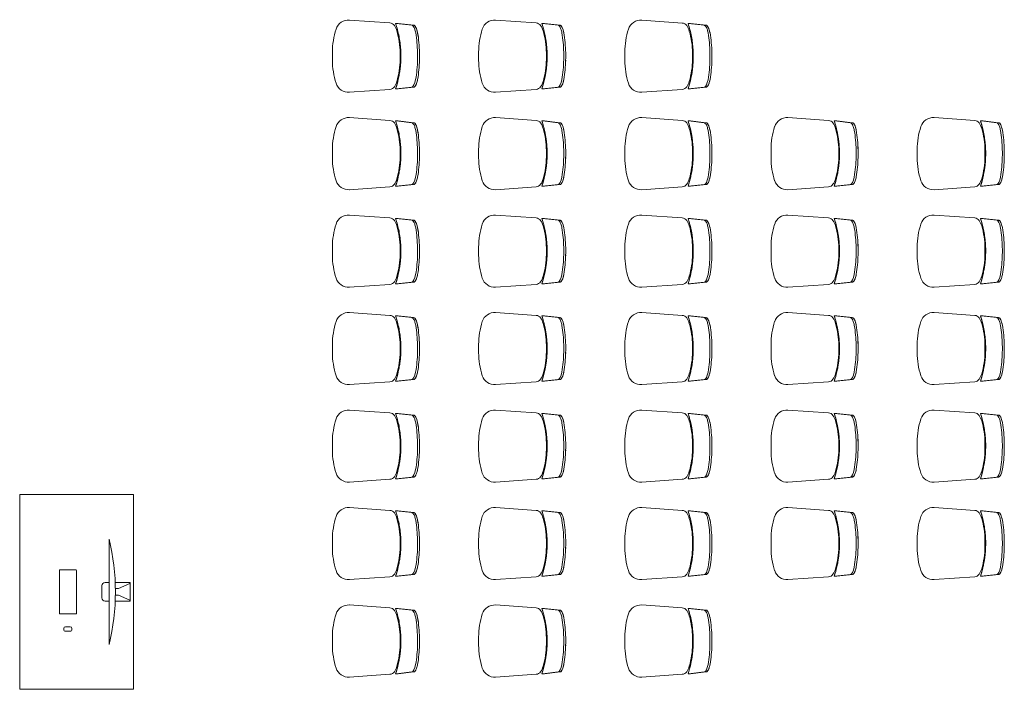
# Model space of a CAD drawing. Header units: centimetres. Extents: x 6036 to 22185, y 5782 to 11383.
# Tile 59 of 256: x 11974 to 12580, y 8032 to 8444. Entities that reach past the tile are written whole.
import ezdxf

# ---------------------------------------------------------------- set-up
doc = ezdxf.new("R2010")
doc.units = ezdxf.units.CM
doc.layers.add('A-GENM', color=13, linetype='Continuous', lineweight=9)
doc.layers.add('I-FURN', color=30, linetype='Continuous', lineweight=9)

# ---------------------------------------------------------------- blocks, each defined once
blk = doc.blocks.new('FURN_Krzeslo07_P3 - E25-M_Krzeslo01-5860955-7-01 ZestMeble')
at = {"layer": 'I-FURN'}
for p, q in [((-19.05, 23.37), (-20.11, 13.75)), ((-20.11, 13.75), (-19.05, 23.37)), ((-19.05, 22.17), (-20.11, 12.55)), ((20.11, 13.75), (19.05, 23.37)), ((19.05, 23.37), (20.11, 13.75)), ((20.11, 12.55), (19.05, 22.17)), ((-20.11, 13.75), (-20.11, 12.17)), ((-20.11, 13.75), (-20.11, 12.17)), ((2.02, 14.97), (-2.02, 14.97)), ((2.02, 14.97), (-2.02, 14.97)), ((20.11, 12.17), (20.11, 13.75)), ((20.11, 12.17), (20.11, 13.75)), ((-20.44, 8.65), (-22.19, -16.34)), ((-22.19, -16.34), (-20.44, 8.65)), ((22.19, -16.34), (20.44, 8.65)), ((20.44, 8.65), (22.19, -16.34)), ((-2.5, -26.75), (2.5, -26.75)), ((-2.5, -26.75), (2.5, -26.75))]:
    blk.add_line(p, q, dxfattribs=at)
for centre, radius, start, end in [((0, -87.53), 113.19, 88.93932, 91.20664), ((0, -86.33), 113.19, 88.79305, 91.06131), ((0, -86.33), 113.19, 88.79305, 91.06131), ((-12.23, 1.52), 11.88, 106, 124), ((-12.23, 1.52), 11.88, 106, 124), ((-1.01, -37.6), 52.58, 91.10053, 106), ((-1.01, -37.6), 52.58, 91.10053, 106), ((1.01, -37.6), 52.58, 74, 88.89947), ((1.01, -37.6), 52.58, 74, 88.89947), ((12.23, 1.52), 11.88, 56, 74), ((12.23, 1.52), 11.88, 56, 74), ((-16.86, 8.4), 3.59, 124, 176), ((-16.86, 8.4), 3.59, 124, 176), ((16.86, 8.4), 3.59, 4, 56), ((16.86, 8.4), 3.59, 4, 56), ((-14.21, -16.89), 8, 176, 252.02408), ((-14.21, -16.89), 8, 176, 252.02408), ((14.21, -16.89), 8, 287.97592, 4), ((14.21, -16.89), 8, 287.97592, 4), ((-2.5, 19.19), 45.94, 252.02408, 270), ((-2.5, 19.19), 45.94, 252.02408, 270), ((2.5, 19.19), 45.94, 270, 287.97592), ((2.5, 19.19), 45.94, 270, 287.97592)]:
    blk.add_arc(centre, radius, start, end, dxfattribs=at)
for centre, major_axis, ratio, start_param, end_param in [((-13.09, 24.02), (5.95, 0.77), 0.309857, 1.761569, 3.078031), ((-1.22, -18.48), (61.51, 1.08), 0.73692, 1.5722, 1.774777), ((-1.21, -20.27), (61.51, 0.94), 0.746433, 1.578464, 1.77382), ((1.22, -19.68), (-61.51, 1.08), 0.73688, 4.508409, 4.711012), ((1.21, -19.07), (-61.51, 0.94), 0.746455, 4.509362, 4.704707), ((13.09, 22.82), (-5.95, 0.77), 0.309909, 3.205136, 4.521528), ((0, -37.46), (58.25, 0), 0.907867, 1.218379, 1.923213)]:
    blk.add_ellipse(centre, major_axis=major_axis, ratio=ratio, start_param=start_param, end_param=end_param, dxfattribs=at)
for points, knots in [([(-14.3, 24.51), (-14.74, 24.43), (-15.59, 24.26), (-16.74, 23.9), (-17.54, 23.55), (-18.06, 23.26), (-18.51, 22.96), (-18.9, 22.59), (-19.03, 22.31), (-19.05, 22.17)], [-1, -1, -1, -1, -0.833333, -0.666667, -0.5, -0.416667, -0.333333, -0.166667, 0, 0, 0, 0]), ([(-14.45, 25.69), (-14.77, 25.62), (-15.39, 25.49), (-16.56, 25.16), (-17.8, 24.67), (-18.62, 24.12), (-18.97, 23.68), (-19.03, 23.47), (-19.04, 23.37)], [0, 0, 0, 0, 0.125, 0.25, 0.5, 0.75, 0.875, 1, 1, 1, 1]), ([(19.05, 23.37), (19.04, 23.47), (18.96, 23.68), (18.68, 24.01), (18.25, 24.35), (17.49, 24.79), (16.47, 25.2), (15.27, 25.52), (14.63, 25.65), (14.3, 25.71)], [0, 0, 0, 0, 0.125, 0.25, 0.375, 0.5, 0.75, 0.875, 1, 1, 1, 1]), ([(14.3, 25.71), (14.74, 25.63), (15.59, 25.46), (16.74, 25.1), (17.54, 24.75), (18.06, 24.46), (18.51, 24.16), (18.9, 23.79), (19.03, 23.51), (19.05, 23.37)], [-1, -1, -1, -1, -0.833333, -0.666667, -0.5, -0.416667, -0.333333, -0.166667, 0, 0, 0, 0]), ([(-20.11, 12.17), (-18.81, 12.6), (-16.21, 13.38), (-12.24, 14.28), (-8.87, 14.83), (-6.14, 15.13), (-3.76, 15.33), (-1.03, 15.43), (2.06, 15.41), (5.12, 15.24), (8.19, 14.92), (11.23, 14.45), (15.22, 13.64), (18.17, 12.81), (20.11, 12.17)], [0, 0, 0, 0, 0.1, 0.2, 0.3, 0.35, 0.4, 0.475, 0.55, 0.625, 0.7, 0.775, 0.85, 1, 1, 1, 1])]:
    blk.add_open_spline(points, degree=3, knots=knots, dxfattribs=at)
for points in [[(-2.1, 26.84), (-4.18, 26.8), (-8.32, 26.57), (-12.42, 26.03), (-14.45, 25.69)], [(14.3, 25.71), (12.34, 26.04), (8.39, 26.56), (4.39, 26.79), (2.38, 26.84)]]:
    blk.add_open_spline(points, degree=3, dxfattribs=at)
blk = doc.blocks.new('FURN_StolBiurowy-Prostokat_P3 - E2_StolBiurowy_150x80_-Biurko-V1-6092005-7-01 ZestMeble')
at = {"layer": 'A-GENM'}
for p, q in [((-5.79, 23.81), (-5.79, 32.77)), ((-5.5, 33.07), (5.5, 33.07)), ((-2.04, 25.91), (-5.22, 32.9)), ((2.04, 25.91), (5.22, 32.9)), ((5.79, 23.81), (5.79, 32.77)), ((-2.04, 23.91), (-2.04, 25.91)), ((2.04, 23.91), (2.04, 25.91)), ((-32.5, 20), (32.5, 20)), ((-5.79, 17.67), (-5.79, 20)), ((5.79, 17.67), (5.79, 20)), ((-3.79, 15.67), (3.79, 15.67)), ((-13.6, -10.08), (-13.6, -0.5)), ((-13.1, 0), (13.1, 0)), ((13.6, -0.5), (13.6, -10.08)), ((21.5, -6.82), (21.5, -3.88)), ((22.5, -2.88), (23.31, -2.88)), ((24.31, -3.88), (24.31, -6.82)), ((13.1, -10.58), (-13.1, -10.58)), ((23.31, -7.82), (22.5, -7.82))]:
    blk.add_line(p, q, dxfattribs=at)
for centre, radius, start, end in [((-5.49, 32.77), 0.3, 24.48939, 180), ((5.49, 32.77), 0.3, 360, 155.51061), ((0, -112.42), 136.35, 76.21078, 103.78922), ((-3.79, 17.67), 2, 180, 270), ((3.79, 17.67), 2, 270, 360), ((-13.1, -0.5), 0.5, 90, 180), ((13.1, -0.5), 0.5, 360, 90), ((22.5, -3.88), 1, 90, 180), ((23.31, -3.88), 1, 360, 90), ((-13.1, -10.08), 0.5, 180, 270), ((13.1, -10.08), 0.5, 270, 0), ((22.5, -6.82), 1, 180, 270), ((23.31, -6.82), 1, 270, 0)]:
    blk.add_arc(centre, radius, start, end, dxfattribs=at)
at = {"layer": 'I-FURN'}
for p, q in [((60, 35), (-60, 35)), ((-60, 35), (-60, -35)), ((-60, -35), (-60, 35)), ((-60, 35), (60, 35)), ((60, -35), (60, 35)), ((60, 35), (60, -35)), ((-60, -35), (60, -35)), ((60, -35), (-60, -35))]:
    blk.add_line(p, q, dxfattribs=at)

msp = doc.modelspace()

# ---------------------------------------------------------------- block references
at = {"layer": 'I-FURN'}
for name, p, rotation in [('FURN_Krzeslo07_P3 - E25-M_Krzeslo01-5860955-7-01 ZestMeble', (12193.49, 8421.59), 270.0000000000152), ('FURN_Krzeslo07_P3 - E25-M_Krzeslo01-5860955-7-01 ZestMeble', (12283.49, 8421.59), 270.0000000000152), ('FURN_Krzeslo07_P3 - E25-M_Krzeslo01-5860955-7-01 ZestMeble', (12373.49, 8421.56), 270.0000000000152), ('FURN_Krzeslo07_P3 - E25-M_Krzeslo01-5860955-7-01 ZestMeble', (12193.49, 8361.59), 270.0000000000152), ('FURN_Krzeslo07_P3 - E25-M_Krzeslo01-5860955-7-01 ZestMeble', (12283.49, 8361.59), 270.0000000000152), ('FURN_Krzeslo07_P3 - E25-M_Krzeslo01-5860955-7-01 ZestMeble', (12373.49, 8361.59), 270.0000000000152), ('FURN_Krzeslo07_P3 - E25-M_Krzeslo01-5860955-7-01 ZestMeble', (12463.49, 8361.59), 270.0000000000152), ('FURN_Krzeslo07_P3 - E25-M_Krzeslo01-5860955-7-01 ZestMeble', (12553.49, 8361.59), 270.0000000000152), ('FURN_Krzeslo07_P3 - E25-M_Krzeslo01-5860955-7-01 ZestMeble', (12193.49, 8301.59), 270.0000000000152), ('FURN_Krzeslo07_P3 - E25-M_Krzeslo01-5860955-7-01 ZestMeble', (12283.49, 8301.59), 270.0000000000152), ('FURN_Krzeslo07_P3 - E25-M_Krzeslo01-5860955-7-01 ZestMeble', (12373.49, 8301.59), 270.0000000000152), ('FURN_Krzeslo07_P3 - E25-M_Krzeslo01-5860955-7-01 ZestMeble', (12463.49, 8301.59), 270.0000000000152), ('FURN_Krzeslo07_P3 - E25-M_Krzeslo01-5860955-7-01 ZestMeble', (12553.49, 8301.59), 270.0000000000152), ('FURN_Krzeslo07_P3 - E25-M_Krzeslo01-5860955-7-01 ZestMeble', (12193.49, 8241.59), 270.0000000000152), ('FURN_Krzeslo07_P3 - E25-M_Krzeslo01-5860955-7-01 ZestMeble', (12283.49, 8241.59), 270.0000000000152), ('FURN_Krzeslo07_P3 - E25-M_Krzeslo01-5860955-7-01 ZestMeble', (12373.49, 8241.59), 270.0000000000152), ('FURN_Krzeslo07_P3 - E25-M_Krzeslo01-5860955-7-01 ZestMeble', (12463.49, 8241.59), 270.0000000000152), ('FURN_Krzeslo07_P3 - E25-M_Krzeslo01-5860955-7-01 ZestMeble', (12553.49, 8241.59), 270.0000000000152), ('FURN_Krzeslo07_P3 - E25-M_Krzeslo01-5860955-7-01 ZestMeble', (12193.49, 8181.59), 270.0000000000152), ('FURN_Krzeslo07_P3 - E25-M_Krzeslo01-5860955-7-01 ZestMeble', (12283.49, 8181.59), 270.0000000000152), ('FURN_Krzeslo07_P3 - E25-M_Krzeslo01-5860955-7-01 ZestMeble', (12373.49, 8181.59), 270.0000000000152), ('FURN_Krzeslo07_P3 - E25-M_Krzeslo01-5860955-7-01 ZestMeble', (12463.49, 8181.59), 270.0000000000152), ('FURN_Krzeslo07_P3 - E25-M_Krzeslo01-5860955-7-01 ZestMeble', (12553.49, 8181.59), 270.0000000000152), ('FURN_StolBiurowy-Prostokat_P3 - E2_StolBiurowy_150x80_-Biurko-V1-6092005-7-01 ZestMeble', (12009.22, 8091.89), 270.0000000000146), ('FURN_Krzeslo07_P3 - E25-M_Krzeslo01-5860955-7-01 ZestMeble', (12193.49, 8121.59), 270.0000000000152), ('FURN_Krzeslo07_P3 - E25-M_Krzeslo01-5860955-7-01 ZestMeble', (12283.49, 8121.59), 270.0000000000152), ('FURN_Krzeslo07_P3 - E25-M_Krzeslo01-5860955-7-01 ZestMeble', (12373.49, 8121.59), 270.0000000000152), ('FURN_Krzeslo07_P3 - E25-M_Krzeslo01-5860955-7-01 ZestMeble', (12463.49, 8121.59), 270.0000000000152), ('FURN_Krzeslo07_P3 - E25-M_Krzeslo01-5860955-7-01 ZestMeble', (12553.49, 8121.59), 270.0000000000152), ('FURN_Krzeslo07_P3 - E25-M_Krzeslo01-5860955-7-01 ZestMeble', (12193.49, 8061.59), 270.0000000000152), ('FURN_Krzeslo07_P3 - E25-M_Krzeslo01-5860955-7-01 ZestMeble', (12283.49, 8061.59), 270.0000000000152), ('FURN_Krzeslo07_P3 - E25-M_Krzeslo01-5860955-7-01 ZestMeble', (12373.49, 8061.59), 270.0000000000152)]:
    msp.add_blockref(name, p, dxfattribs=dict(at, rotation=rotation))

doc.saveas('drawing.dxf')
